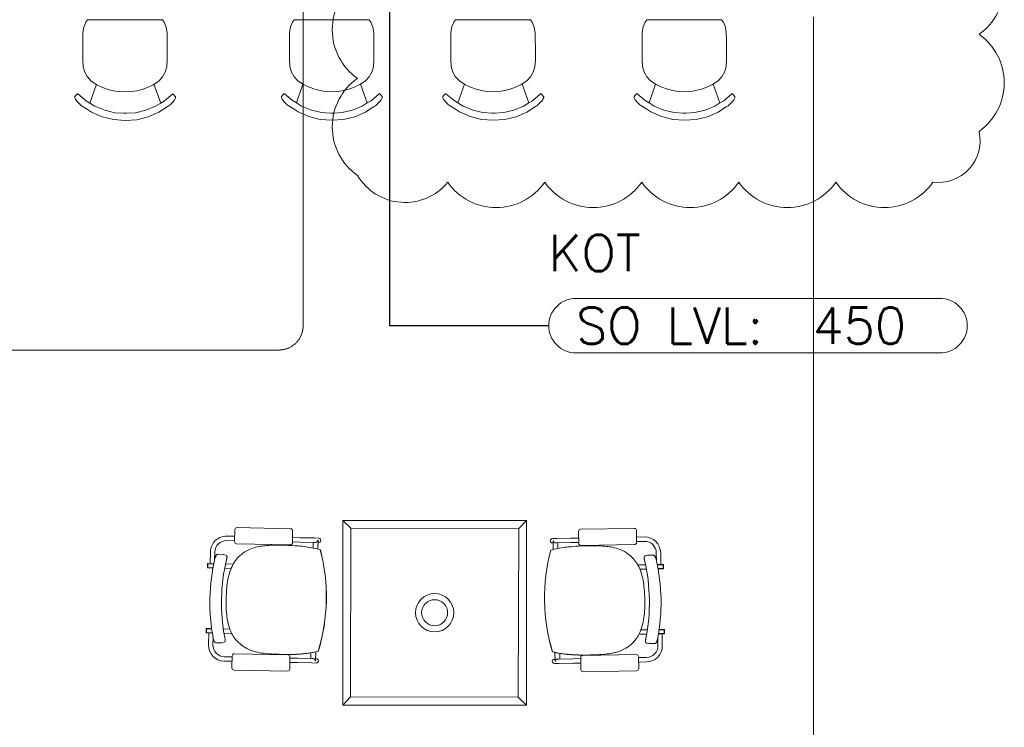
# Model space of a CAD drawing. Header units: millimetres. Extents: x 99250 to 122845, y -19292 to 18303.
# Tile 10 of 99: x 108513 to 112572, y 3317 to 6233. Entities that reach past the tile are written whole.
import ezdxf
from ezdxf.enums import TextEntityAlignment as Align

# ---------------------------------------------------------------- set-up
doc = ezdxf.new("R2010")
doc.units = ezdxf.units.MM
doc.header["$MEASUREMENT"] = 0
doc.linetypes.add('HIDDENX2', pattern=[0.75, 0.5, -0.25])
doc.layers.get('0').update_dxf_attribs({"lineweight": 5})
doc.layers.add('ELEC-SO-LVL-TAG', color=7, linetype='Continuous')
doc.layers.add('IRISH HOUSE_HYD AIRPORT_DRAINAGE LAYOUT 1$0$GREY SCALE', color=8, linetype='Continuous')
for name, color, linetype, lineweight in [('IRISH HOUSE_HYD AIRPORT_DRAINAGE LAYOUT 1$0$GREYSCALE', 8, 'Continuous', 0), ('M-MEP-ELFA-CABLE', 1, 'HIDDENX2', 20), ('M-MEP-ELLG-TEXT', 7, 'Continuous', 20), ('M-MEP-ELPR-EQUIP', 6, 'Continuous', 20)]:
    doc.layers.add(name, color=color, linetype=linetype, lineweight=lineweight)
doc.styles.add('Oswald Light', font='txt')
doc.styles.add('ROMANS-100', font='romans.shx')
doc.styles.get("Standard").update_dxf_attribs({"font": 'romans.shx'})
doc.dimstyles.new('MDS-50', dxfattribs={"dimtxt": 100, "dimasz": 100, "dimexe": 50, "dimexo": 50, "dimgap": 25, "dimtad": 1, "dimdec": 0, "dimtxsty": 'Oswald Light', "dimcen": 0, "dimdle": 1.5875, "dimazin": 0, "dimtfac": 1, "dimtdec": 0, "dimtix": 1, "dimtmove": 0, "dimatfit": 0, "dimfxl": 0, "dimfrac": 2, "dimtolj": 1, "dimarcsym": 0})

# ---------------------------------------------------------------- blocks, each defined once
blk = doc.blocks.new('IRISH HOUSE_HYD AIRPORT_DRAINAGE LAYOUT 1$0$FLOOR PLAN')
at = {"layer": 'IRISH HOUSE_HYD AIRPORT_DRAINAGE LAYOUT 1$0$GREYSCALE', "color": 8, "lineweight": 0}
for p, q in [((8785.6, 6222.8), (8777.9, 6202.5)), ((8792.9, 6232.3), (8785.6, 6222.8)), ((9101.5, 6232.3), (8792.9, 6232.3)), ((8793.4, 6232.9), (8793.1, 6232.6)), ((9101, 6232.9), (9101.3, 6232.6)), ((9101.5, 6232.3), (9109.1, 6222.4)), ((9109.1, 6222.4), (9116.9, 6202.1)), ((9637.5, 6223.5), (9629.8, 6203.2)), ((9644.8, 6232.9), (9637.5, 6223.5)), ((9953.5, 6232.9), (9644.8, 6232.9)), ((9953.5, 6232.9), (9961.1, 6223)), ((9961.1, 6223), (9968.9, 6202.7)), ((10302.8, 6223.5), (10295.1, 6203.2)), ((10310.1, 6232.9), (10302.8, 6223.5)), ((10618.8, 6232.9), (10310.1, 6232.9)), ((10618.8, 6232.9), (10626.4, 6223)), ((10626.4, 6223), (10634.2, 6202.7)), ((11091.1, 6223.5), (11083.4, 6203.2)), ((11098.4, 6232.9), (11091.1, 6223.5)), ((11407, 6232.9), (11098.4, 6232.9)), ((11407, 6232.9), (11414.7, 6223)), ((11414.7, 6223), (11422.5, 6202.7)), ((8774, 6179.3), (8773.2, 6151)), ((8777.9, 6202.5), (8774, 6179.3)), ((9116.9, 6202.1), (9120.8, 6178.9)), ((9120.8, 6178.9), (9121.7, 6150.6)), ((9626, 6180), (9625.2, 6151.7)), ((9629.8, 6203.2), (9626, 6180)), ((9968.9, 6202.7), (9972.7, 6179.5)), ((9972.7, 6179.5), (9973.6, 6151.2)), ((10291.3, 6180), (10290.5, 6151.7)), ((10295.1, 6203.2), (10291.3, 6180)), ((10634.2, 6202.7), (10638, 6179.5)), ((10638, 6179.5), (10638.9, 6151.2)), ((11079.6, 6180), (11078.8, 6151.7)), ((11083.4, 6203.2), (11079.6, 6180)), ((11422.5, 6202.7), (11426.3, 6179.5)), ((11426.3, 6179.5), (11427.2, 6151.2)), ((8773.2, 6151), (8773.3, 6119.7)), ((9121.7, 6150.6), (9121.7, 6119.3)), ((9625.2, 6151.7), (9625.2, 6120.3)), ((9973.6, 6151.2), (9973.7, 6119.9)), ((10290.5, 6151.7), (10290.5, 6120.3)), ((10638.9, 6151.2), (10639, 6119.9)), ((11078.8, 6151.7), (11078.8, 6120.3)), ((11427.2, 6151.2), (11427.3, 6119.9)), ((8773.3, 6119.7), (8773.3, 6119.3)), ((8773.3, 6067.8), (8773.3, 6119.3)), ((9121.7, 6119.3), (9121.7, 6118.8)), ((9121.7, 6118.8), (9121.8, 6092.3)), ((9121.8, 6092.3), (9121.8, 6092.1)), ((9121.8, 6067.4), (9121.8, 6092.1)), ((9625.2, 6120.3), (9625.2, 6119.9)), ((9625.3, 6068.4), (9625.2, 6119.9)), ((9973.7, 6119.9), (9973.7, 6119.5)), ((9973.7, 6119.5), (9973.7, 6092.9)), ((9973.7, 6092.9), (9973.7, 6092.7)), ((9973.7, 6068), (9973.7, 6092.7)), ((10290.5, 6120.3), (10290.5, 6119.9)), ((10290.6, 6068.4), (10290.5, 6119.9)), ((10639, 6119.9), (10639, 6119.5)), ((10639, 6119.5), (10639, 6092.9)), ((10639, 6092.9), (10639, 6092.7)), ((10639.1, 6068), (10639, 6092.7)), ((11078.8, 6120.3), (11078.8, 6119.9)), ((11078.9, 6068.4), (11078.8, 6119.9)), ((11427.3, 6119.9), (11427.3, 6119.5)), ((11427.3, 6119.5), (11427.3, 6092.9)), ((11427.3, 6092.9), (11427.3, 6092.7)), ((11427.3, 6068), (11427.3, 6092.7)), ((8773.3, 6067.8), (8775.1, 6039.2)), ((9121.8, 6067.4), (9120.1, 6038.7)), ((9625.3, 6068.4), (9627, 6039.8)), ((9973.7, 6068), (9972.1, 6039.3)), ((10290.6, 6068.4), (10292.3, 6039.8)), ((10639.1, 6068), (10637.4, 6039.3)), ((11078.9, 6068.4), (11080.6, 6039.8)), ((11427.3, 6068), (11425.6, 6039.3)), ((8775.1, 6039.2), (8781.8, 6016.9)), ((8781.8, 6016.9), (8792.8, 5997.4)), ((9113.4, 6016.5), (9102.5, 5997)), ((9120.1, 6038.7), (9113.4, 6016.5)), ((9627, 6039.8), (9633.8, 6017.5)), ((9633.8, 6017.5), (9644.8, 5998)), ((9965.4, 6017.1), (9954.4, 5997.6)), ((9972.1, 6039.3), (9965.4, 6017.1)), ((10292.3, 6039.8), (10299.1, 6017.5)), ((10299.1, 6017.5), (10310.1, 5998)), ((10630.7, 6017.1), (10619.7, 5997.6)), ((10637.4, 6039.3), (10630.7, 6017.1)), ((11080.6, 6039.8), (11087.4, 6017.5)), ((11087.4, 6017.5), (11098.4, 5998)), ((11419, 6017.1), (11408, 5997.6)), ((11425.6, 6039.3), (11419, 6017.1)), ((8792.8, 5997.4), (8808.5, 5980.3)), ((8829.3, 5966.8), (8802.1, 5889.5)), ((8808.5, 5980.3), (8831.5, 5965.3)), ((9063.9, 5965), (9086.8, 5980)), ((9066.9, 5967), (9094.5, 5889.1)), ((9102.5, 5997), (9086.8, 5980)), ((9644.8, 5998), (9660.5, 5981)), ((9681.2, 5967.4), (9654, 5890.2)), ((9660.5, 5981), (9683.4, 5966)), ((9915.9, 5965.7), (9938.8, 5980.6)), ((9918.9, 5967.6), (9946.4, 5889.8)), ((9954.4, 5997.6), (9938.8, 5980.6)), ((10310.1, 5998), (10325.8, 5981)), ((10346.5, 5967.4), (10319.3, 5890.2)), ((10325.8, 5981), (10348.7, 5966)), ((10581.2, 5965.7), (10604.1, 5980.6)), ((10584.2, 5967.6), (10611.7, 5889.8)), ((10619.7, 5997.6), (10604.1, 5980.6)), ((11098.4, 5998), (11114.1, 5981)), ((11134.8, 5967.4), (11107.6, 5890.2)), ((11114.1, 5981), (11137, 5966)), ((11369.5, 5965.7), (11392.4, 5980.6)), ((11372.5, 5967.6), (11400, 5889.8)), ((11408, 5997.6), (11392.4, 5980.6)), ((8750.6, 5926.8), (8740.8, 5916.3)), ((8750.6, 5926.8), (8751.5, 5927.3)), ((8751.5, 5927.3), (8752.4, 5927.4)), ((8752.4, 5927.4), (8753.3, 5926.9)), ((8753.3, 5926.9), (8786.7, 5898.9)), ((8831.5, 5965.3), (8855, 5954.1)), ((8855, 5954.1), (8877.7, 5946)), ((8877.7, 5946), (8899.8, 5940.2)), ((8899.8, 5940.2), (8921.1, 5936.8)), ((8921.1, 5936.8), (8947.7, 5935.3)), ((8947.7, 5935.3), (8974.3, 5936.7)), ((8974.3, 5936.7), (8995.7, 5940.1)), ((8995.7, 5940.1), (9017.8, 5945.8)), ((9017.8, 5945.8), (9040.4, 5953.9)), ((9040.4, 5953.9), (9063.9, 5965)), ((9143.2, 5926.4), (9110, 5898.5)), ((9144.1, 5926.9), (9143.2, 5926.4)), ((9145.1, 5926.8), (9144.1, 5926.9)), ((9145.9, 5926.3), (9145.1, 5926.8)), ((9145.9, 5926.3), (9155.7, 5915.8)), ((9602.6, 5927.5), (9592.8, 5916.9)), ((9602.6, 5927.5), (9603.4, 5928)), ((9603.4, 5928), (9604.4, 5928)), ((9604.4, 5928), (9605.2, 5927.5)), ((9605.2, 5927.5), (9638.6, 5899.5)), ((9683.4, 5966), (9707, 5954.7)), ((9707, 5954.7), (9729.6, 5946.6)), ((9729.6, 5946.6), (9751.7, 5940.9)), ((9751.7, 5940.9), (9773.1, 5937.4)), ((9773.1, 5937.4), (9799.7, 5935.9)), ((9799.7, 5935.9), (9826.3, 5937.4)), ((9826.3, 5937.4), (9847.6, 5940.8)), ((9847.6, 5940.8), (9869.7, 5946.4)), ((9869.7, 5946.4), (9892.3, 5954.5)), ((9892.3, 5954.5), (9915.9, 5965.7)), ((9995.2, 5927), (9961.9, 5899.1)), ((9996, 5927.5), (9995.2, 5927)), ((9997, 5927.5), (9996, 5927.5)), ((9997.9, 5926.9), (9997, 5927.5)), ((9997.9, 5926.9), (10007.7, 5916.4)), ((10267.9, 5927.5), (10258.1, 5916.9)), ((10267.9, 5927.5), (10268.7, 5928)), ((10268.7, 5928), (10269.7, 5928)), ((10269.7, 5928), (10270.5, 5927.5)), ((10270.5, 5927.5), (10303.9, 5899.5)), ((10348.7, 5966), (10372.3, 5954.7)), ((10372.3, 5954.7), (10394.9, 5946.6)), ((10394.9, 5946.6), (10417, 5940.9)), ((10417, 5940.9), (10438.4, 5937.4)), ((10438.4, 5937.4), (10465, 5935.9)), ((10465, 5935.9), (10491.6, 5937.4)), ((10491.6, 5937.4), (10513, 5940.8)), ((10513, 5940.8), (10535, 5946.4)), ((10535, 5946.4), (10557.6, 5954.5)), ((10557.6, 5954.5), (10581.2, 5965.7)), ((10660.5, 5927), (10627.2, 5899.1)), ((10661.4, 5927.5), (10660.5, 5927)), ((10662.3, 5927.5), (10661.4, 5927.5)), ((10663.2, 5926.9), (10662.3, 5927.5)), ((10663.2, 5926.9), (10673, 5916.4)), ((11056.2, 5927.5), (11046.4, 5916.9)), ((11056.2, 5927.5), (11057, 5928)), ((11057, 5928), (11058, 5928)), ((11058, 5928), (11058.8, 5927.5)), ((11058.8, 5927.5), (11092.2, 5899.5)), ((11137, 5966), (11160.6, 5954.7)), ((11160.6, 5954.7), (11183.2, 5946.6)), ((11183.2, 5946.6), (11205.3, 5940.9)), ((11205.3, 5940.9), (11226.7, 5937.4)), ((11226.7, 5937.4), (11253.3, 5935.9)), ((11253.3, 5935.9), (11279.9, 5937.4)), ((11279.9, 5937.4), (11301.2, 5940.8)), ((11301.2, 5940.8), (11323.3, 5946.4)), ((11323.3, 5946.4), (11345.9, 5954.5)), ((11345.9, 5954.5), (11369.5, 5965.7)), ((11448.8, 5927), (11415.5, 5899.1)), ((11449.6, 5927.5), (11448.8, 5927)), ((11450.6, 5927.5), (11449.6, 5927.5)), ((11451.4, 5926.9), (11450.6, 5927.5)), ((11451.4, 5926.9), (11461.3, 5916.4)), ((8740.8, 5916.3), (8740.4, 5915.4)), ((8740.4, 5915.4), (8740.4, 5913.1)), ((8740.4, 5913.1), (8740.4, 5912.1)), ((8740.4, 5912.1), (8740.7, 5910.4)), ((8740.7, 5910.4), (8741.7, 5908.1)), ((8741.7, 5908.1), (8743.3, 5905.2)), ((8743.8, 5904.5), (8743.3, 5905.2)), ((8743.8, 5904.5), (8745.6, 5901.9)), ((8745.6, 5901.9), (8746, 5901.3)), ((8746, 5901.3), (8748.8, 5897.7)), ((8748.8, 5897.7), (8752, 5893.9)), ((8752, 5893.9), (8755.7, 5890)), ((8755.7, 5890), (8759.8, 5886)), ((8759.8, 5886), (8764.1, 5882.2)), ((8786.7, 5898.9), (8802.1, 5889.5)), ((8802.1, 5889.5), (8823.7, 5876.4)), ((9094.5, 5889.1), (9072.9, 5876.1)), ((9110, 5898.5), (9094.5, 5889.1)), ((9136.8, 5885.5), (9132.5, 5881.7)), ((9140.9, 5889.5), (9136.8, 5885.5)), ((9144.6, 5893.4), (9140.9, 5889.5)), ((9147.8, 5897.2), (9144.6, 5893.4)), ((9150.6, 5900.8), (9147.8, 5897.2)), ((9151, 5901.4), (9150.6, 5900.8)), ((9152.8, 5904), (9151, 5901.4)), ((9152.8, 5904), (9153.2, 5904.7)), ((9154.9, 5907.5), (9153.2, 5904.7)), ((9155.9, 5909.9), (9154.9, 5907.5)), ((9155.7, 5915.8), (9156.2, 5914.9)), ((9156.2, 5911.6), (9155.9, 5909.9)), ((9156.2, 5914.9), (9156.2, 5912.6)), ((9156.2, 5912.6), (9156.2, 5911.6)), ((9592.8, 5916.9), (9592.3, 5916)), ((9592.3, 5916), (9592.3, 5913.8)), ((9592.3, 5913.8), (9592.3, 5912.8)), ((9592.3, 5912.8), (9592.7, 5911)), ((9592.7, 5911), (9593.7, 5908.7)), ((9593.7, 5908.7), (9595.3, 5905.8)), ((9595.7, 5905.2), (9595.3, 5905.8)), ((9595.7, 5905.2), (9597.5, 5902.6)), ((9597.5, 5902.6), (9597.9, 5901.9)), ((9597.9, 5901.9), (9600.7, 5898.3)), ((9600.7, 5898.3), (9604, 5894.5)), ((9604, 5894.5), (9607.7, 5890.6)), ((9607.7, 5890.6), (9611.7, 5886.7)), ((9611.7, 5886.7), (9616.1, 5882.8)), ((9638.6, 5899.5), (9654, 5890.2)), ((9654, 5890.2), (9675.7, 5877.1)), ((9946.4, 5889.8), (9924.9, 5876.7)), ((9961.9, 5899.1), (9946.4, 5889.8)), ((9988.8, 5886.2), (9984.5, 5882.3)), ((9992.8, 5890.1), (9988.8, 5886.2)), ((9996.5, 5894), (9992.8, 5890.1)), ((9999.8, 5897.8), (9996.5, 5894)), ((10002.5, 5901.4), (9999.8, 5897.8)), ((10003, 5902.1), (10002.5, 5901.4)), ((10004.7, 5904.6), (10003, 5902.1)), ((10004.7, 5904.6), (10005.2, 5905.3)), ((10006.8, 5908.2), (10005.2, 5905.3)), ((10007.8, 5910.5), (10006.8, 5908.2)), ((10007.7, 5916.4), (10008.2, 5915.5)), ((10008.1, 5912.2), (10007.8, 5910.5)), ((10008.2, 5913.2), (10008.1, 5912.2)), ((10008.2, 5915.5), (10008.2, 5913.2)), ((10258.1, 5916.9), (10257.6, 5916)), ((10257.6, 5916), (10257.6, 5913.8)), ((10257.6, 5913.8), (10257.6, 5912.8)), ((10257.6, 5912.8), (10258, 5911)), ((10258, 5911), (10259, 5908.7)), ((10259, 5908.7), (10260.6, 5905.8)), ((10261, 5905.2), (10260.6, 5905.8)), ((10261, 5905.2), (10262.8, 5902.6)), ((10262.8, 5902.6), (10263.3, 5901.9)), ((10263.3, 5901.9), (10266, 5898.3)), ((10266, 5898.3), (10269.3, 5894.5)), ((10269.3, 5894.5), (10273, 5890.6)), ((10273, 5890.6), (10277.1, 5886.7)), ((10277.1, 5886.7), (10281.4, 5882.8)), ((10303.9, 5899.5), (10319.3, 5890.2)), ((10319.3, 5890.2), (10341, 5877.1)), ((10611.7, 5889.8), (10590.2, 5876.7)), ((10627.2, 5899.1), (10611.7, 5889.8)), ((10654.1, 5886.2), (10649.8, 5882.3)), ((10658.1, 5890.1), (10654.1, 5886.2)), ((10661.8, 5894), (10658.1, 5890.1)), ((10665.1, 5897.8), (10661.8, 5894)), ((10667.9, 5901.4), (10665.1, 5897.8)), ((10668.3, 5902.1), (10667.9, 5901.4)), ((10670, 5904.6), (10668.3, 5902.1)), ((10670, 5904.6), (10670.5, 5905.3)), ((10672.1, 5908.2), (10670.5, 5905.3)), ((10673.1, 5910.5), (10672.1, 5908.2)), ((10673, 5916.4), (10673.5, 5915.5)), ((10673.4, 5912.2), (10673.1, 5910.5)), ((10673.5, 5913.2), (10673.4, 5912.2)), ((10673.5, 5915.5), (10673.5, 5913.2)), ((11046.4, 5916.9), (11045.9, 5916)), ((11045.9, 5916), (11045.9, 5913.8)), ((11045.9, 5913.8), (11045.9, 5912.8)), ((11045.9, 5912.8), (11046.2, 5911)), ((11046.2, 5911), (11047.2, 5908.7)), ((11047.2, 5908.7), (11048.9, 5905.8)), ((11049.3, 5905.2), (11048.9, 5905.8)), ((11049.3, 5905.2), (11051.1, 5902.6)), ((11051.1, 5902.6), (11051.5, 5901.9)), ((11051.5, 5901.9), (11054.3, 5898.3)), ((11054.3, 5898.3), (11057.6, 5894.5)), ((11057.6, 5894.5), (11061.3, 5890.6)), ((11061.3, 5890.6), (11065.3, 5886.7)), ((11065.3, 5886.7), (11069.7, 5882.8)), ((11092.2, 5899.5), (11107.6, 5890.2)), ((11107.6, 5890.2), (11129.3, 5877.1)), ((11400, 5889.8), (11378.5, 5876.7)), ((11415.5, 5899.1), (11400, 5889.8)), ((11442.4, 5886.2), (11438, 5882.3)), ((11446.4, 5890.1), (11442.4, 5886.2)), ((11450.1, 5894), (11446.4, 5890.1)), ((11453.4, 5897.8), (11450.1, 5894)), ((11456.1, 5901.4), (11453.4, 5897.8)), ((11456.6, 5902.1), (11456.1, 5901.4)), ((11458.3, 5904.6), (11456.6, 5902.1)), ((11458.3, 5904.6), (11458.8, 5905.3)), ((11460.4, 5908.2), (11458.8, 5905.3)), ((11461.4, 5910.5), (11460.4, 5908.2)), ((11461.3, 5916.4), (11461.7, 5915.5)), ((11461.7, 5912.2), (11461.4, 5910.5)), ((11461.7, 5915.5), (11461.7, 5913.2)), ((11461.7, 5913.2), (11461.7, 5912.2)), ((8768.7, 5878.6), (8764.1, 5882.2)), ((8768.7, 5878.6), (8774.8, 5874.6)), ((8774.8, 5874.6), (8792.6, 5863.1)), ((8792.6, 5863.1), (8809.4, 5852.2)), ((8809.4, 5852.2), (8853.8, 5832.9)), ((8823.7, 5876.4), (8863.7, 5860)), ((8863.7, 5860), (8905.5, 5849.9)), ((8905.5, 5849.9), (8942.6, 5847.8)), ((8942.6, 5847.8), (8943.4, 5847.8)), ((8943.4, 5847.8), (8948.4, 5847.5)), ((8953.4, 5847.8), (8948.4, 5847.5)), ((8954.2, 5847.8), (8953.4, 5847.8)), ((8991.2, 5849.8), (8954.2, 5847.8)), ((9033, 5859.7), (8991.2, 5849.8)), ((9072.9, 5876.1), (9033, 5859.7)), ((9087.3, 5851.9), (9043, 5832.7)), ((9121.8, 5874.1), (9087.3, 5851.9)), ((9128, 5878.1), (9121.8, 5874.1)), ((9128, 5878.1), (9132.5, 5881.7)), ((9620.6, 5879.2), (9616.1, 5882.8)), ((9620.6, 5879.2), (9626.8, 5875.2)), ((9626.8, 5875.2), (9644.5, 5863.7)), ((9644.5, 5863.7), (9661.4, 5852.9)), ((9661.4, 5852.9), (9705.7, 5833.5)), ((9675.7, 5877.1), (9715.6, 5860.6)), ((9715.6, 5860.6), (9757.5, 5850.6)), ((9757.5, 5850.6), (9794.5, 5848.5)), ((9794.5, 5848.5), (9795.3, 5848.4)), ((9795.3, 5848.4), (9800.3, 5848.1)), ((9805.3, 5848.4), (9800.3, 5848.1)), ((9806.1, 5848.5), (9805.3, 5848.4)), ((9843.1, 5850.4), (9806.1, 5848.5)), ((9885, 5860.4), (9843.1, 5850.4)), ((9924.9, 5876.7), (9885, 5860.4)), ((9939.2, 5852.5), (9895, 5833.3)), ((9973.7, 5874.7), (9939.2, 5852.5)), ((9980, 5878.7), (9973.7, 5874.7)), ((9980, 5878.7), (9984.5, 5882.3)), ((10285.9, 5879.2), (10281.4, 5882.8)), ((10285.9, 5879.2), (10292.1, 5875.2)), ((10292.1, 5875.2), (10309.8, 5863.7)), ((10309.8, 5863.7), (10326.7, 5852.9)), ((10326.7, 5852.9), (10371, 5833.5)), ((10341, 5877.1), (10380.9, 5860.6)), ((10380.9, 5860.6), (10422.8, 5850.6)), ((10422.8, 5850.6), (10459.8, 5848.5)), ((10459.8, 5848.5), (10460.6, 5848.4)), ((10460.6, 5848.4), (10465.6, 5848.1)), ((10470.6, 5848.4), (10465.6, 5848.1)), ((10471.4, 5848.5), (10470.6, 5848.4)), ((10508.5, 5850.4), (10471.4, 5848.5)), ((10550.3, 5860.4), (10508.5, 5850.4)), ((10590.2, 5876.7), (10550.3, 5860.4)), ((10604.5, 5852.5), (10560.3, 5833.3)), ((10639, 5874.7), (10604.5, 5852.5)), ((10645.3, 5878.7), (10639, 5874.7)), ((10645.3, 5878.7), (10649.8, 5882.3)), ((11074.2, 5879.2), (11069.7, 5882.8)), ((11074.2, 5879.2), (11080.4, 5875.2)), ((11080.4, 5875.2), (11098.1, 5863.7)), ((11098.1, 5863.7), (11115, 5852.9)), ((11115, 5852.9), (11159.3, 5833.5)), ((11129.3, 5877.1), (11169.2, 5860.6)), ((11169.2, 5860.6), (11211.1, 5850.6)), ((11211.1, 5850.6), (11248.1, 5848.5)), ((11248.1, 5848.5), (11248.9, 5848.4)), ((11248.9, 5848.4), (11253.9, 5848.1)), ((11258.9, 5848.4), (11253.9, 5848.1)), ((11259.7, 5848.5), (11258.9, 5848.4)), ((11296.7, 5850.4), (11259.7, 5848.5)), ((11338.6, 5860.4), (11296.7, 5850.4)), ((11378.5, 5876.7), (11338.6, 5860.4)), ((11392.8, 5852.5), (11348.5, 5833.3)), ((11427.3, 5874.7), (11392.8, 5852.5)), ((11433.5, 5878.7), (11427.3, 5874.7)), ((11433.5, 5878.7), (11438, 5882.3)), ((8853.8, 5832.9), (8900.5, 5821.1)), ((8948.4, 5818.1), (8900.5, 5821.1)), ((8948.4, 5818.1), (8996.3, 5821)), ((9043, 5832.7), (8996.3, 5821)), ((9705.7, 5833.5), (9752.4, 5821.7)), ((9800.4, 5818.7), (9752.4, 5821.7)), ((9800.4, 5818.7), (9848.3, 5821.6)), ((9895, 5833.3), (9848.3, 5821.6)), ((10371, 5833.5), (10417.7, 5821.7)), ((10465.7, 5818.7), (10417.7, 5821.7)), ((10465.7, 5818.7), (10513.6, 5821.6)), ((10560.3, 5833.3), (10513.6, 5821.6)), ((11159.3, 5833.5), (11206, 5821.7)), ((11253.9, 5818.7), (11206, 5821.7)), ((11253.9, 5818.7), (11301.9, 5821.6)), ((11348.5, 5833.3), (11301.9, 5821.6)), ((9845.4, 4169.8), (9878.9, 4137.7)), ((10602.4, 4169.8), (10570.3, 4136.3)), ((9367, 4104.6), (9399.6, 4103.9)), ((9400.2, 4131.5), (9399.1, 4081.9)), ((9629.9, 4135.3), (9408.9, 4139.9)), ((9637.3, 4077), (9638.3, 4126.6)), ((10818.2, 4074.6), (10817.3, 4124.2)), ((10825.7, 4132.9), (11046.8, 4136.7)), ((11055.5, 4128.3), (11056.3, 4078.7)), ((11088.5, 4101.2), (11055.9, 4100.6)), ((9366.6, 4086.4), (9399.2, 4085.8)), ((9407.5, 4073.2), (9628.5, 4068.6)), ((9637.3, 4080.8), (9670.5, 4080.1)), ((9637.7, 4098.9), (9670.9, 4098.3)), ((9727.6, 4078.9), (9670.5, 4080.1)), ((9728, 4097.1), (9670.9, 4098.3)), ((9723.5, 4079), (9723, 4055.8)), ((9727.6, 4078.9), (9732.5, 4078.8)), ((9728, 4097.1), (9745.9, 4096.7)), ((9741.8, 4087.7), (9741.8, 4087.7)), ((9743.2, 4087.7), (9741.8, 4087.7)), ((9743.2, 4087.5), (9742.5, 4051.3)), ((9743.1, 4078.6), (9745.6, 4078.5)), ((9743.2, 4087.5), (9743.2, 4087.5)), ((10727.5, 4095.1), (10709.6, 4094.8)), ((10712.4, 4076.7), (10709.9, 4076.7)), ((10712.2, 4085.8), (10713.6, 4085.8)), ((10712.2, 4085.6), (10712.8, 4049.4)), ((10712.2, 4085.6), (10712.2, 4085.6)), ((10713.6, 4085.8), (10713.6, 4085.8)), ((10727.8, 4077), (10722.9, 4076.9)), ((10727.5, 4095.1), (10784.6, 4096.1)), ((10727.8, 4077), (10785, 4077.9)), ((10731.9, 4077), (10732.3, 4053.8)), ((10817.8, 4096.6), (10784.6, 4096.1)), ((10818.1, 4078.5), (10785, 4077.9)), ((11047.9, 4070), (10826.8, 4066.2)), ((11088.8, 4083.1), (11056.2, 4082.5)), ((9298.4, 3991.5), (9299.4, 4039.7)), ((9316.8, 4006.3), (9317.5, 4039.4)), ((9352.2, 4029.3), (9330.2, 4029.8)), ((9352.2, 4029.3), (9352.2, 4029.3)), ((9353.9, 4029.1), (9363.5, 4026.4)), ((9752.7, 4048.5), (9752.7, 4048.5)), ((9753.1, 4048.4), (9753.1, 4048.4)), ((10702.2, 4046.6), (10702.2, 4046.6)), ((10702.6, 4046.6), (10702.6, 4046.6)), ((11101.3, 4025.6), (11091.7, 4023)), ((11103, 4025.9), (11125, 4026.2)), ((11103, 4025.9), (11103, 4025.9)), ((11138.3, 4002.7), (11137.7, 4035.8)), ((11156.7, 3987.8), (11155.9, 4036.1)), ((9288, 3990.5), (9287.7, 3974.8)), ((9289.2, 3990.5), (9288.9, 3974.7)), ((9289.5, 3990.5), (9289.2, 3974.7)), ((9313.3, 3990), (9289.2, 3990.5)), ((9313.6, 3991.2), (9289.3, 3991.7)), ((9289.5, 3990.5), (9313.3, 3990)), ((9361.9, 3990.2), (9393.7, 3989.5)), ((9365.7, 4007), (9365.7, 4007)), ((11093.2, 3986.8), (11061.4, 3986.2)), ((11089.4, 4003.6), (11089.4, 4003.6)), ((11141.5, 3987.6), (11165.8, 3988)), ((11165.5, 3986.8), (11141.8, 3986.4)), ((11141.8, 3986.4), (11165.8, 3986.8)), ((11165.5, 3986.8), (11165.8, 3971)), ((11165.9, 3986.8), (11166.1, 3971)), ((11167, 3986.8), (11167.3, 3971.1)), ((9288.9, 3974.7), (9289.2, 3974.7)), ((9288.9, 3973.5), (9310, 3973.1)), ((9289.2, 3974.7), (9310.2, 3974.3)), ((9384.9, 3971.5), (9358.3, 3972.1)), ((11070.1, 3968.2), (11096.7, 3968.7)), ((11165.8, 3971), (11144.8, 3970.7)), ((11166.1, 3969.8), (11145, 3969.5)), ((11166.1, 3971), (11165.8, 3971)), ((9777.2, 3838.5), (9777.1, 3838.5)), ((9777.1, 3838.5), (9777.2, 3838.5)), ((9777.1, 3838.5), (9777.1, 3838.5)), ((9777.2, 3838.5), (9777.6, 3838.5)), ((9777.2, 3838.5), (9777.6, 3838.5)), ((9777.2, 3838.5), (9777.2, 3838.5)), ((9777.6, 3838.5), (9777.6, 3838.5)), ((10677.3, 3836.7), (10676.9, 3836.7)), ((10676.9, 3836.7), (10676.9, 3836.7)), ((10677.3, 3836.7), (10676.9, 3836.7)), ((10677.3, 3836.7), (10677.4, 3836.7)), ((10677.4, 3836.7), (10677.3, 3836.7)), ((10677.3, 3836.7), (10677.3, 3836.7)), ((10677.4, 3836.7), (10677.4, 3836.7)), ((9282.5, 3722.7), (9282.1, 3707)), ((9283.6, 3722.7), (9283.3, 3706.9)), ((9283.3, 3706.9), (9283.6, 3706.9)), ((9283.3, 3705.7), (9307.5, 3705.2)), ((9284, 3722.7), (9283.6, 3706.9)), ((9304.9, 3722.2), (9283.6, 3722.7)), ((9283.6, 3706.9), (9307.3, 3706.4)), ((9304.8, 3723.4), (9283.7, 3723.9)), ((9284, 3722.7), (9304.9, 3722.2)), ((9292.4, 3705.5), (9291.4, 3657.3)), ((9353, 3722.4), (9379.7, 3721.9)), ((9387.6, 3703.6), (9355.9, 3704.2)), ((11066.3, 3700.3), (11098.1, 3700.8)), ((11101, 3719), (11074.4, 3718.5)), ((11170.6, 3702), (11146.4, 3701.6)), ((11170.3, 3703.2), (11146.6, 3702.8)), ((11170.1, 3719), (11149.1, 3718.6)), ((11149.1, 3718.6), (11170.4, 3719)), ((11149.3, 3719.8), (11170.3, 3720.2)), ((11161.5, 3701.9), (11162.3, 3653.6)), ((11170.1, 3719), (11170.3, 3703.2)), ((11170.6, 3703.2), (11170.3, 3703.2)), ((11170.4, 3719), (11170.6, 3703.2)), ((11171.6, 3719), (11171.8, 3703.2)), ((9310.3, 3689.6), (9309.6, 3656.9)), ((9311.5, 3683.2), (9311.5, 3683.2)), ((9322.7, 3665.5), (9344.6, 3665.1)), ((9356, 3667.6), (9346.3, 3665.3)), ((9346.3, 3665.3), (9346.3, 3665.3)), ((10564.4, 3656.3), (10564.7, 3656.3)), ((10582.2, 3656.6), (10582.6, 3656.6)), ((11097.8, 3664.1), (11107.5, 3661.8)), ((11107.5, 3661.8), (11107.5, 3661.8)), ((11131.1, 3662), (11109.1, 3661.6)), ((11142.4, 3679.6), (11142.4, 3679.6)), ((11143.6, 3686), (11144.2, 3653.3)), ((9619.1, 3615), (9398.1, 3619.6)), ((9714, 3623.7), (9713.6, 3600.4)), ((9733.7, 3627.3), (9732.9, 3591.1)), ((10720, 3625.4), (10720.6, 3589.1)), ((10739.6, 3621.6), (10740, 3598.4)), ((10834.5, 3612.6), (11055.6, 3616.4)), ((9356.3, 3589.7), (9388.9, 3589)), ((9356.7, 3607.8), (9389.2, 3607.2)), ((9389.3, 3611.3), (9388.3, 3561.7)), ((9626.4, 3556.7), (9627.5, 3606.3)), ((9627, 3584.1), (9660.1, 3583.4)), ((9627.4, 3602.2), (9660.5, 3601.5)), ((9717.3, 3582.2), (9660.1, 3583.4)), ((9717.6, 3600.3), (9660.5, 3601.5)), ((9717.3, 3582.2), (9735.2, 3581.8)), ((9717.6, 3600.3), (9722.6, 3600.2)), ((9729.7, 3596.6), (9729.7, 3596.6)), ((9731.5, 3591), (9732.9, 3590.9)), ((9732.9, 3590.9), (9732.9, 3590.9)), ((9733.1, 3600), (9735.6, 3599.9)), ((10720.5, 3598.1), (10717.9, 3598)), ((10736.2, 3580.2), (10718.3, 3579.9)), ((10720.6, 3589), (10720.6, 3589)), ((10722, 3589), (10720.6, 3589)), ((10723.9, 3594.6), (10723.9, 3594.6)), ((10735.9, 3598.3), (10731, 3598.2)), ((10735.9, 3598.3), (10793, 3599.3)), ((10736.2, 3580.2), (10793.3, 3581.1)), ((10826.2, 3599.8), (10793, 3599.3)), ((10826.5, 3581.7), (10793.3, 3581.1)), ((10826.9, 3554.4), (10826.1, 3604)), ((11064.3, 3608), (11065.1, 3558.4)), ((11096.9, 3604.4), (11064.3, 3603.9)), ((11097.2, 3586.3), (11064.6, 3585.7)), ((9396.7, 3553), (9617.7, 3548.4)), ((11056.7, 3549.7), (10835.6, 3546)), ((9845.4, 3408.4), (9877.5, 3441.9)), ((10602.4, 3408.4), (10568.9, 3440.5))]:
    blk.add_line(p, q, dxfattribs=at)
at = {"layer": 'IRISH HOUSE_HYD AIRPORT_DRAINAGE LAYOUT 1$0$GREYSCALE', "color": 8, "lineweight": 0, "ltscale": 0.25}
blk.add_line((11785.4, 6245.4), (11785.4, 304.8), dxfattribs=at)
at = {"layer": 'IRISH HOUSE_HYD AIRPORT_DRAINAGE LAYOUT 1$0$GREYSCALE', "color": 8, "lineweight": 0, "ltscale": 3}
for p, q in [((9845.4, 3408.4), (9845.4, 4169.8)), ((9845.4, 4169.8), (10602.4, 4169.8)), ((10602.4, 4169.8), (10602.4, 3408.4)), ((9877.5, 3441.9), (9878.9, 4137.7)), ((9878.9, 4137.7), (10570.3, 4136.3)), ((10570.3, 4136.3), (10568.9, 3440.5)), ((10568.9, 3440.5), (9877.5, 3441.9)), ((10602.4, 3408.4), (9845.4, 3408.4))]:
    blk.add_line(p, q, dxfattribs=at)
at = {"layer": 'IRISH HOUSE_HYD AIRPORT_DRAINAGE LAYOUT 1$0$GREYSCALE', "color": 8, "lineweight": 0}
for radius in [78.9, 53.5]:
    blk.add_circle((10223.9, 3789.1), radius, dxfattribs=at)
for centre, radius, start, end in [((9365.6, 4038.4), 66.2, 88.8073, 178.8073), ((11089.6, 4035), 66.2, 0.9673, 90.9673), ((9365.6, 4038.4), 48.1, 88.8073, 178.8073), ((9536.8, 3869.8), 195.7, 99.1479, 108.2188), ((9550.9, 3786.4), 280.2, 94.1955, 99.2786), ((9563.3, 3629.8), 437.4, 91.5545, 94.3225), ((9575.3, 3229.4), 837.9, 90.0343, 91.6284), ((9578.1, 2437.3), 1630, 88.9733, 90.1167), ((9592.5, 3226.9), 840.3, 85.1852, 88.9881), ((9619.3, 3542.8), 523.2, 78.4994, 85.211), ((9732.5, 4088.1), 9.3, 320.8683, 357.8519), ((9733.7, 4087.7), 9.56, 358.8283, 359.6111), ((10721.8, 4085.8), 9.56, 180.1635, 180.9463), ((10722.9, 4086.1), 9.3, 181.9227, 218.9064), ((10834, 3540.4), 523.2, 94.5636, 101.2753), ((10859.6, 3224.4), 840.3, 90.7865, 94.5894), ((10870.9, 2434.7), 1630, 89.658, 90.8014), ((10876.8, 3226.8), 837.9, 88.1463, 89.7404), ((10890.3, 3627.2), 437.4, 85.4521, 88.2202), ((10903.4, 3783.8), 280.2, 80.4961, 85.5792), ((10917.8, 3867.1), 195.7, 71.5558, 80.6268), ((11089.6, 4035), 48.1, 0.9673, 90.9673), ((9376.7, 3998.8), 60, 160.6098, 166.7439), ((9361.6, 4004.1), 44, 155.8299, 160.572), ((9348.8, 4009.8), 29.9, 151.949, 155.7212), ((9338.1, 4015.6), 17.8, 142.6038, 152.306), ((9332, 4020.2), 10.2, 128.831, 142.4771), ((9330.3, 4022.4), 7.45, 104.9097, 128.7466), ((9330.1, 4022.9), 6.85, 88.9449, 104.4939), ((9352.1, 4022.6), 6.68, 74.4108, 88.7671), ((9361.8, 4020.4), 6.23, 15.892, 74.1917), ((9360.6, 4020), 7.53, 359.7999, 15.9671), ((9342.7, 4021.1), 25.5, 351.4389, 354.7492), ((9355.8, 4019.9), 12.2, 354.6833, 0.2809), ((9522.5, 3912), 151.1, 108.0651, 137.1028), ((9636.4, 3635.5), 429, 74.2667, 78.2647), ((9001.9, 3854.6), 775.4, 358.807, 14.4755), ((9002.8, 3854.6), 774.9, 358.8073, 14.4853), ((11451.7, 3849.8), 774.9, 165.2893, 180.9674), ((11452.6, 3849.8), 775.4, 165.2991, 180.9677), ((10817.3, 3633.2), 429, 101.5099, 105.5079), ((10932.3, 3909.2), 151.1, 42.6719, 71.7095), ((11094.6, 4016.6), 7.53, 163.8076, 179.9747), ((11093.4, 4017), 6.23, 105.5829, 163.8827), ((11103.1, 4019.2), 6.68, 91.0076, 105.3639), ((11125.1, 4019.4), 6.85, 75.2807, 90.8297), ((11124.9, 4018.8), 7.45, 51.028, 74.8649), ((11123.1, 4016.7), 10.2, 37.2975, 50.9436), ((11117.1, 4012.1), 17.8, 27.4686, 37.1709), ((11106.4, 4006.4), 29.9, 24.0535, 27.8256), ((11093.5, 4000.7), 44, 19.2026, 23.9447), ((9289.2, 3990.5), 1.21, 88.8073, 178.8073), ((10082.1, 3831.9), 784.9, 166.6928, 190.9219), ((10109.2, 3831.4), 764, 166.709, 190.9057), ((9073.4, 4076.1), 300.4, 346.692, 347.3129), ((9171.8, 4054.1), 199.5, 347.2928, 348.1572), ((9262.3, 4035.2), 107.1, 348.1155, 349.5161), ((9321.5, 4024.2), 46.9, 349.5025, 351.5655), ((9525.7, 3914.2), 152, 138.5348, 159.7542), ((10929.1, 3911.4), 152, 20.0205, 41.2399), ((11099.3, 4016.5), 12.2, 179.4938, 185.0913), ((11112.5, 4017.7), 25.5, 185.0254, 188.3357), ((11133.7, 4020.7), 46.9, 188.2091, 190.2721), ((11193, 4031.4), 107.1, 190.2585, 191.6592), ((11283.5, 4049.9), 199.5, 191.6174, 192.4818), ((11382, 4071.6), 300.4, 192.4617, 193.0826), ((10345.3, 3830.9), 764, 348.8689, 13.0657), ((11078.4, 3995.5), 60, 13.0307, 19.1648), ((10372.3, 3831.4), 784.9, 348.8528, 13.0818), ((11165.8, 3986.8), 1.21, 0.9673, 90.9673), ((9288.9, 3974.7), 1.21, 178.8073, 268.8073), ((9607.2, 3882.6), 239.4, 159.4017, 169.2346), ((10847.5, 3880.1), 239.4, 10.5401, 20.3729), ((11166.1, 3971.1), 1.21, 270.9673, 0.9673), ((9735.6, 3857.6), 370.3, 169.1499, 174.8174), ((10718.9, 3855.7), 370.3, 4.9572, 10.6248), ((9988.1, 3835.9), 623.7, 174.9285, 178.973), ((10466.4, 3835), 623.7, 0.8016, 4.8461), ((10016.8, 3831.9), 652.5, 178.6632, 181.0651), ((9793.5, 3825.8), 429.2, 180.8168, 186.0845), ((9001.9, 3854.6), 775.4, 343.1392, 358.8076), ((9001.9, 3854.6), 775.4, 343.1392, 358.8076), ((9002.8, 3854.6), 774.9, 343.1293, 358.8074), ((11451.7, 3849.8), 774.9, 180.9673, 196.6453), ((11452.6, 3849.8), 775.4, 180.967, 196.6354), ((11452.7, 3849.8), 775.4, 180.967, 196.6354), ((10660.9, 3824.1), 429.2, 353.6902, 358.9578), ((10437.7, 3831), 652.5, 358.7096, 1.1115), ((9651.3, 3810.3), 286.1, 186.0115, 192.5733), ((10803.1, 3808.1), 286.1, 347.2013, 353.7631), ((9565.7, 3790.5), 198.3, 192.358, 203.007), ((10888.6, 3787.9), 198.3, 336.7677, 347.4167), ((9283.3, 3706.9), 1.21, 178.8073, 268.8073), ((9283.7, 3722.7), 1.21, 88.8073, 178.8073), ((9513.9, 3767.8), 141.7, 202.753, 221.1542), ((10940.3, 3765), 141.7, 318.6205, 337.0216), ((11170.4, 3719), 1.21, 0.9673, 90.9673), ((11170.6, 3703.2), 1.21, 270.9673, 0.9673), ((9357.7, 3655.9), 66.2, 178.8073, 268.8073), ((9357.7, 3655.9), 48.1, 178.8073, 268.8073), ((9369.9, 3694.4), 59.5, 190.8434, 197.0351), ((9353.8, 3689.4), 42.7, 196.9616, 201.8434), ((9341, 3684.3), 28.8, 201.8648, 205.8082), ((9333.6, 3680.7), 20.7, 205.6969, 210.7645), ((9327, 3676.7), 13, 210.5931, 219.702), ((9323.8, 3674), 8.76, 219.4005, 235.9165), ((9322.8, 3672.5), 6.97, 235.8614, 268.5187), ((9344.8, 3671.8), 6.68, 268.8411, 283.208), ((9354.6, 3673.7), 6.28, 283.5991, 350.605), ((9080.4, 3633), 283.8, 9.9618, 10.9319), ((9214.6, 3656.6), 147.5, 8.8483, 9.9506), ((9292, 3668.6), 69.2, 6.9268, 8.914), ((9327, 3672.9), 33.9, 4.2784, 6.8535), ((9344.9, 3674.2), 16, 359.0792, 4.1773), ((9352.1, 3674.2), 8.76, 349.8655, 358.8104), ((9520.3, 3776.9), 152.6, 222.148, 249.4545), ((10933.9, 3774.1), 152.6, 290.3202, 317.6266), ((11108.9, 3670.8), 16, 175.5973, 180.6954), ((11101.7, 3670.7), 8.76, 180.9643, 189.9091), ((11126.8, 3669.3), 33.9, 172.9211, 175.4963), ((11161.8, 3664.9), 69.2, 170.8606, 172.8479), ((11099.3, 3670.2), 6.28, 189.1696, 256.1755), ((11239.1, 3652.6), 147.5, 169.824, 170.9263), ((11373.2, 3628.5), 283.8, 168.8428, 169.8128), ((11096.1, 3652.5), 48.1, 270.9673, 0.9673), ((11096.1, 3652.5), 66.2, 270.9673, 0.9673), ((11109, 3668.3), 6.68, 256.5667, 270.9335), ((11131, 3669), 6.97, 271.256, 303.9133), ((11130, 3670.5), 8.76, 303.8582, 320.3742), ((11126.8, 3673.2), 13, 320.0726, 329.1815), ((11120.2, 3677.2), 20.7, 329.0102, 334.0778), ((11112.9, 3680.8), 28.8, 333.9665, 337.9098), ((11100.1, 3686), 42.7, 337.9313, 342.813), ((11084, 3691), 59.5, 342.7395, 348.9312), ((9538.1, 3825.2), 204, 249.5469, 259.8968), ((9562.1, 3959.6), 340.6, 259.8829, 265.4052), ((9597, 4383.6), 765.9, 265.3421, 267.6311), ((9629.5, 5039.8), 1423, 267.4148, 268.7246), ((9630.2, 5035.9), 1419.1, 267.7423, 268.227), ((9619.8, 4632.8), 1015.8, 268.1063, 270.029), ((9618.3, 4511), 894, 268.6909, 271.0546), ((9618.3, 4455.2), 838.3, 268.6821, 272.1036), ((9620.3, 4381.6), 764.7, 270.0019, 272.3969), ((9624.9, 4234.6), 617.6, 270.9105, 275.3888), ((9627.3, 4203.3), 586.2, 272.1297, 275.3993), ((9627.8, 4206.8), 589.7, 272.3826, 274.8826), ((9641.2, 4067.8), 450.1, 274.684, 283.2554), ((9641.9, 4062.4), 444.6, 275.2396, 283.2822), ((9641.7, 4063), 445.2, 275.3151, 283.2752), ((10814.2, 4065.5), 450.1, 256.5192, 265.0906), ((10813.5, 4060.1), 444.6, 256.4925, 264.535), ((10813.7, 4060.7), 445.2, 256.4995, 264.4595), ((10831.1, 4232.2), 617.6, 264.3858, 268.8641), ((10828.6, 4201), 586.2, 264.3753, 267.645), ((10828.2, 4204.4), 589.7, 264.8921, 267.392), ((10836.3, 4379.3), 764.7, 267.3778, 269.7727), ((10838.6, 4452.8), 838.3, 267.6711, 271.0925), ((10838.8, 4508.6), 894, 268.72, 271.0837), ((10837.8, 4630.4), 1015.8, 269.7456, 271.6683), ((10829.7, 5037.5), 1423, 271.0501, 272.3598), ((10829, 5033.5), 1419.1, 271.5476, 272.0323), ((10859.6, 4381.1), 765.9, 272.1435, 274.4326), ((10892.9, 3957), 340.6, 274.3694, 279.8917), ((10916.4, 3822.5), 204, 279.8779, 290.2278), ((9722.2, 3591), 9.32, 359.794, 36.7151), ((9723.8, 3591.2), 9.08, 357.9827, 358.8072), ((10729.7, 3589.3), 9.08, 180.9675, 181.7919), ((10731.3, 3589), 9.32, 143.0595, 179.9806)]:
    blk.add_arc(centre, radius, start, end, dxfattribs=at)
for centre, major_axis, ratio, start_param, end_param in [((9408.8, 4131.3), (-5.98, 6.24), 0.992436, -0.781602, 0.781602), ((9629.7, 4126.7), (-6.24, -5.98), 0.992436, 2.359991, 3.923195), ((9407.7, 4081.8), (-6.24, -5.98), 0.992436, -0.781602, 0.781602), ((9628.7, 4077.2), (-5.98, 6.24), 0.992436, 2.359991, 3.923195), ((9732.7, 4087.9), (0.19, 9.07), 0.999507, 3.141593, 4.052444), ((9745.7, 4087.6), (-0.19, -9.07), 0.999507, 0, 3.141593), ((9397.9, 3611), (5.98, -6.24), 0.992436, 2.359991, 3.923195), ((9618.9, 3606.4), (6.24, 5.98), 0.992436, -0.781602, 0.781602), ((9722.4, 3591.1), (-0.19, -9.07), 0.999507, 2.230741, 3.141593), ((9735.4, 3590.9), (-0.19, -9.07), 0.999507, 0, 3.141593), ((9396.9, 3561.6), (6.24, 5.98), 0.992436, 2.359991, 3.923195), ((9617.8, 3557), (5.98, -6.24), 0.992436, -0.781602, 0.781602)]:
    blk.add_ellipse(centre, major_axis=major_axis, ratio=ratio, start_param=start_param, end_param=end_param, dxfattribs=at)
at = {"layer": 'IRISH HOUSE_HYD AIRPORT_DRAINAGE LAYOUT 1$0$GREYSCALE', "color": 8, "lineweight": 0, "extrusion": (0, 0, -1)}
for centre, major_axis, ratio, start_param, end_param in [((10825.9, 4124.3), (6.21, -6.01), 0.992436, 2.359991, 3.923195), ((11046.9, 4128.1), (6.01, 6.21), 0.992436, -0.781602, 0.781602), ((10709.7, 4085.7), (0.15, -9.07), 0.999507, 0, 3.141593), ((10722.7, 4085.9), (-0.15, 9.07), 0.999507, 3.141593, 4.052444), ((10826.8, 4074.9), (6.01, 6.21), 0.992436, 2.359991, 3.923195), ((11047.7, 4078.6), (6.21, -6.01), 0.992436, -0.781602, 0.781602), ((10834.7, 3604), (-6.21, 6.01), 0.992436, -0.781602, 0.781602), ((11055.6, 3607.8), (-6.01, -6.21), 0.992436, 2.359991, 3.923195), ((10718.1, 3588.9), (0.15, -9.07), 0.999507, 0, 3.141593), ((10731.1, 3589.2), (0.15, -9.07), 0.999507, 2.230741, 3.141593), ((10835.5, 3554.6), (-6.01, -6.21), 0.992436, -0.781602, 0.781602), ((11056.5, 3558.3), (-6.21, 6.01), 0.992436, 2.359991, 3.923195)]:
    blk.add_ellipse(centre, major_axis=major_axis, ratio=ratio, start_param=start_param, end_param=end_param, dxfattribs=at)
blk = doc.blocks.new('IRISH HOUSE_HYD AIRPORT_DRAINAGE LAYOUT 1')
at = {"layer": 'IRISH HOUSE_HYD AIRPORT_DRAINAGE LAYOUT 1$0$GREY SCALE'}
blk.add_blockref('IRISH HOUSE_HYD AIRPORT_DRAINAGE LAYOUT 1$0$FLOOR PLAN', (0, 0), dxfattribs=at)
blk = doc.blocks.new('ELEC-SO-LVL-EQP-TAG')
at = {"color": 0}
blk.add_lwpolyline([(75, 72.5), (1075, 72.5, -0.414214), (1150, -2.5), (1150, -2.5, -0.414214), (1075, -77.5), (75, -77.5, -0.414214), (0, -2.5), (0, -2.5, -0.414214)], format="xyb", close=True, dxfattribs=at)
at = {"color": 0, "insert": (75, -2.5), "char_height": 100, "attachment_point": 4}
blk.add_mtext_dynamic_manual_height_columns('{\\Fromans|c0;SO LVL:}', width=1015.069, gutter_width=1, heights=[0], dxfattribs=at)
at = {"color": 0, "style": 'ROMANS-100'}
for tag, p in [('SO-EQP', (0, 197.5)), ('SO-LVL', (725, -2.5))]:
    blk.add_attdef(tag, text='', height=100, dxfattribs=at).set_placement(p, align=Align.MIDDLE_LEFT)

msp = doc.modelspace()

# ---------------------------------------------------------------- linework, layer by layer
at = {"color": 1}
msp.add_lwpolyline([(109906, 6391.2, 0.520567), (109906, 5991.2, 0.520567), (109906, 5591.2, 0.520567), (110277.8, 5563.1, 0.520567), (110677.8, 5563.1, 0.520567), (111077.8, 5563.1, 0.520567), (111477.8, 5563.1, 0.520567), (111877.8, 5563.1, 0.520567), (112277.8, 5563.1, 0.520567), (112468.1, 5772.9, 0.520567), (112468.1, 6172.9, 0.520567), (112468.1, 6572.9, 0.520567)], format="xyb", dxfattribs=at)
at = {"layer": 'M-MEP-ELFA-CABLE', "ltscale": 5}
msp.add_lwpolyline([(100962.7, 2052.6), (100962.7, 4771.7, -0.414214), (101062.7, 4871.7), (109581.7, 4871.7, 0.414214), (109681.7, 4971.7), (109681.7, 8871.7)], format="xyb", dxfattribs=at)

# ---------------------------------------------------------------- block references
at = {"layer": 'M-MEP-ELLG-TEXT'}
ref = msp.add_blockref('ELEC-SO-LVL-EQP-TAG', (110694.4, 4975.9), dxfattribs=dict(at, xscale=1.5, yscale=1.5, zscale=1.5))
ref.add_attrib('SO-EQP', 'KOT', dxfattribs={"layer": 'ELEC-SO-LVL-TAG', "height": 150, "style": 'ROMANS-100'}).set_placement((110694.3, 5272.1), align=Align.MIDDLE_LEFT)
ref.add_attrib('SO-LVL', '450', dxfattribs={"layer": 'ELEC-SO-LVL-TAG', "height": 150, "style": 'ROMANS-100'}).set_placement((111781.8, 4972.1), align=Align.MIDDLE_LEFT)
at = {"layer": 'M-MEP-ELPR-EQUIP'}
msp.add_blockref('IRISH HOUSE_HYD AIRPORT_DRAINAGE LAYOUT 1', (100000, 0), dxfattribs=at)

# ---------------------------------------------------------------- leaders
at = {"color": 7}
msp.add_leader([(110037.4, 6499.4), (110037.4, 4972.1), (110694.3, 4972.1)], dimstyle='MDS-50', override={"dimasz": 150, "dimtad": 0, "dimfxl": 25.4}, dxfattribs=at)

doc.saveas('drawing.dxf')
